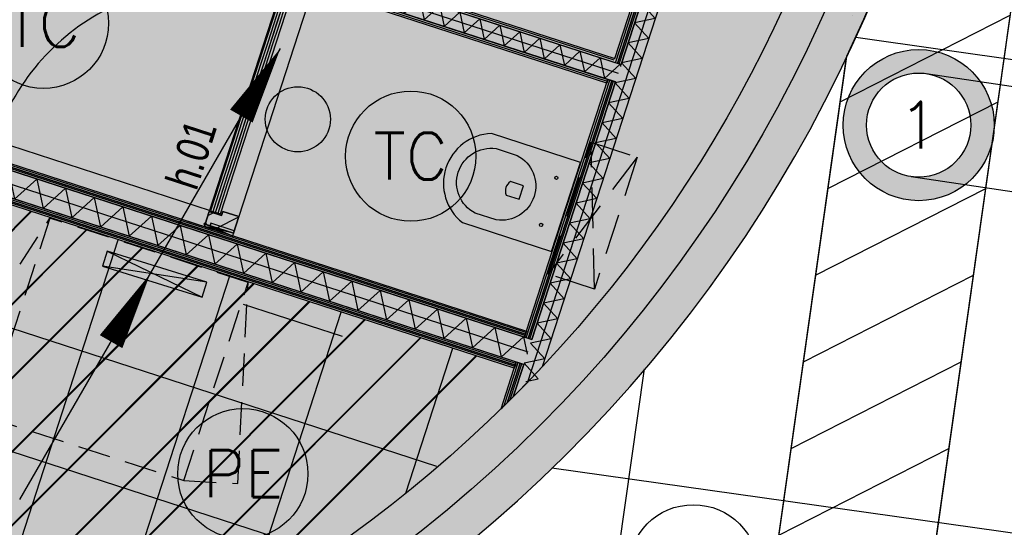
# Model space of a CAD drawing. Header units: millimetres. Extents: x -4107 to 114693, y -37499 to 54671.
# Tile 59 of 156: x 76749 to 80529, y -14909 to -12960. Entities that reach past the tile are written whole.
import ezdxf
from ezdxf.enums import TextEntityAlignment as Align

# ---------------------------------------------------------------- set-up
doc = ezdxf.new("R2010")
doc.units = ezdxf.units.MM
doc.header["$LTSCALE"] = 50
for name, pattern in [('XREF_06_Vloergoot installaties$0$E_GOOT5', [10, 8, -2]), ('XREF_06_werkset$0$B0702', [4.6875, 3.125, -1.5625]), ('XREF_06_werkset$0$B0704', [3.75, 2.5, -1.25])]:
    doc.linetypes.add(name, pattern=pattern)
for name, color, linetype in [('FOK_ BRANDSLANGHASPELS', 2, 'Continuous'), ('FOK_22_BINNENWANDEN', 2, 'Continuous'), ('FOK_28_CONSTRUCTIES', 4, 'Continuous'), ('XREF_06_PLAFOND$0$AA45----_PLAFONDAFW', 1, 'Continuous'), ('XREF_06_PLAFOND$0$AI45----_PLAFONDAFW', 2, 'Continuous'), ('XREF_06_verlichting$0$EL6311--', 3, 'Continuous'), ('XREF_06_Vloergoot installaties$0$EL6131--_LB', 3, 'Continuous'), ('XREF_06_Vloergoot installaties$0$EL6131--_VG', 3, 'Continuous'), ('XREF_06_Vloergoot installaties$0$EL6222--', 3, 'Continuous'), ('XREF_06_Vloergoot installaties$0$EM6131--', 1, 'Continuous'), ('XREF_06_werkset$0$AA$1A---_ALGEMEEN', 242, 'Continuous'), ('XREF_06_werkset$0$AA21K---_ISOLATIE', 242, 'Continuous'), ('XREF_06_werkset$0$AA28E---_TPGBETON', 242, 'Continuous'), ('XREF_06_werkset$0$AA31XI4-_MULTIPLEX', 242, 'Continuous'), ('XREF_06_werkset$0$AA32XI1-_NAALDHOUT', 242, 'Continuous'), ('XREF_06_werkset$0$AB31XI--_HOUT', 7, 'Continuous'), ('XREF_06_werkset$0$AI32XI1-_NAALDHOUT', 242, 'Continuous'), ('XREF_06_werkset$0$AI74----_INRSANITAIR', 1, 'Continuous'), ('XREF_06_werkset$0$AL$8A---_ABT-HULP', 241, 'Continuous'), ('XREF_06_werkset$0$AL21K---_ISOLATIE', 1, 'Continuous'), ('XREF_06_werkset$0$AL22RF7-_GIPSKARTON', 1, 'Continuous'), ('XREF_06_werkset$0$AL28E---_TPGBETON', 4, 'Continuous'), ('XREF_06_werkset$0$AL31XI4-_MULTIPLEX', 2, 'Continuous'), ('XREF_06_werkset$0$AL32XI1-_NAALDHOUT', 2, 'Continuous'), ('XREF_06_werkset$0$AL86----_INVOPBERG', 1, 'Continuous'), ('XREF_06_werkset$0$AV32XI1-_NAALDHOUT', 1, 'Continuous'), ('XREF_06_werkset$0$AZ21K---_ISOLATIE', 1, 'Continuous'), ('XREF_06_werkset$0$AZ22RF7-_GIPSKARTON', 1, 'Continuous'), ('XREF_06_werkset$0$AZ28E---_TPGBETON', 4, 'Continuous'), ('XREF_06_werkset$0$AZ31XI4-_MULTIPLEX', 2, 'Continuous')]:
    doc.layers.add(name, color=color, linetype=linetype)
doc.styles.add('XREF_06_verlichting$0$BURO-018', font='simplex.shx', dxfattribs={"height": 180})
doc.styles.add('XREF_06_Vloergoot installaties$0$BURO-018', font='simplex.shx', dxfattribs={"height": 180})
doc.styles.add('XREF_06_werkset$0$02_50', font='ABTPR.SHX', dxfattribs={"width": 0.8, "height": 125})

# ---------------------------------------------------------------- blocks, each defined once
blk = doc.blocks.new('XREF_06_Vloergoot installaties$0$E00415')
at = {"linetype": 'Continuous'}
h = blk.add_hatch(color=0, dxfattribs=at)
edge = h.paths.add_edge_path()
edge.add_arc((0, 0), 2.9, 0, 360)
edge = h.paths.add_edge_path(flags=16)
edge.add_arc((0, 0), 2, 0, 360)
at = {"color": 0, "linetype": 'Continuous'}
for radius in [2.9, 2]:
    blk.add_circle((0, 0), radius, dxfattribs=at)
at = {"color": 0, "linetype": 'Continuous', "style": 'XREF_06_Vloergoot installaties$0$BURO-018'}
for tag, p in [('E_GKAST', (0, 8)), ('E_GROEP', (0, 5)), ('E_SGROEP', (4.5, 5))]:
    blk.add_attdef(tag, text='', height=1.8, dxfattribs=at).set_placement(p, align=Align.MIDDLE)
at = {"color": 0, "linetype": 'Continuous', "style": 'XREF_06_Vloergoot installaties$0$BURO-018', "flags": 1}
for tag, p in [('E_VERMCODE', (13, 5)), ('E_MATCODE', (0, 0))]:
    blk.add_attdef(tag, text='', height=1.8, dxfattribs=at).set_placement(p, align=Align.MIDDLE)
blk = doc.blocks.new('XREF_06_Vloergoot installaties$0$E00112')
at = {"color": 0, "linetype": 'Continuous'}
for p, q in [((0, 1), (-1, 1)), ((-1, 1), (-1, 0)), ((-1, 0), (0, 1)), ((-1, 1), (0, 0)), ((0, 0), (0, 1)), ((-1, 0), (0, 0))]:
    blk.add_line(p, q, dxfattribs=at)
blk = doc.blocks.new('XREF_06_Vloergoot installaties$0$E00107')
at = {"color": 0, "linetype": 'Continuous'}
blk.add_line((-5, -8.66), (5, 8.66), dxfattribs=at)
for points in [[(5, 8.66, 0, 1, 0), (3.5, 6.062, 1, 1, 0)], [(0, 0, 0, 1, 0), (-1.5, -2.598, 1, 1, 0)]]:
    blk.add_lwpolyline(points, format="xyseb", dxfattribs=at)
blk = doc.blocks.new('XREF_06_Vloergoot installaties')
at = {"layer": 'XREF_06_Vloergoot installaties$0$EM6131--'}
h = blk.add_hatch(dxfattribs=at)
h.set_pattern_fill('JIS_LC_20', color=1, scale=10, style=0)
h.set_pattern_definition([(45, (-7e-12, -36464.68), (-141.42136, 141.42136), []), (45, (4, -36464.68), (-141.42136, 141.42136), [])])
h.paths.add_polyline_path([(75840.2, -13385.4), (78644.7, -14295.6), (78611.7, -14397.4), (78135.6, -14846.6), (77257.1, -15391.4), (76285.8, -15750.2), (75263.5, -15907.4), (75025.5, -15895.8)])
at = {"layer": 'XREF_06_Vloergoot installaties$0$EL6131--_VG', "linetype": 'XREF_06_Vloergoot installaties$0$E_GOOT5'}
for p, q in [((80229.4, -13167.2), (86170.8, -14045.9)), ((80170.9, -13562.8), (86112.3, -14441.6))]:
    blk.add_line(p, q, dxfattribs=at)
at = {"layer": 'XREF_06_Vloergoot installaties$0$EL6131--_LB', "xscale": 59.99999999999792, "yscale": 400, "zscale": 60, "rotation": 252.6430956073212}
blk.add_blockref('XREF_06_Vloergoot installaties$0$E00112', (77067.4, -13906), dxfattribs=at)
at = {"layer": 'XREF_06_Vloergoot installaties$0$EL6222--'}
ref = blk.add_blockref('XREF_06_Vloergoot installaties$0$E00415', (80200.2, -13365), dxfattribs=dict(at, xscale=99.99999999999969, yscale=100, zscale=100, rotation=352.2551880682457))
ref.add_attrib('E_GROEP', '1', dxfattribs={"layer": '0', "color": 1, "linetype": 'Continuous', "height": 180, "style": 'XREF_06_Vloergoot installaties$0$BURO-018'}).set_placement((80200.2, -13365), align=Align.MIDDLE)
at = {"layer": 'XREF_06_Vloergoot installaties$0$EM6131--', "xscale": 100, "yscale": 100, "zscale": 100}
blk.add_blockref('XREF_06_Vloergoot installaties$0$E00107', (77250, -13936.4), dxfattribs=at)
blk = doc.blocks.new('XREF_06_PLAFOND')
at = {"layer": 'XREF_06_PLAFOND$0$AA45----_PLAFONDAFW'}
h = blk.add_hatch(dxfattribs=at)
h.set_pattern_fill('ANSI31', color=256, scale=2200, angle=342.02, style=0)
h.set_pattern_definition([(27.02, (0, 0), (-124.9329, 244.9832), [])])
edge = h.paths.add_edge_path()
edge.add_line((79923.5, -13101.3), (78281.7, -24695.4))
edge.add_line((78281.7, -24695.4), (78861, -24883.4))
edge.add_line((78861, -24883.4), (85620.2, 22847.5))
edge.add_line((85620.2, 22847.5), (85032.2, 22974.7))
edge.add_line((85032.2, 22974.7), (80378, -9891.4))
edge.add_arc((75004.2, -10767.6), 5444.8, -25.3802, 9.2602, ccw=False)
at = {"layer": 'XREF_06_PLAFOND$0$AI45----_PLAFONDAFW'}
h = blk.add_hatch(dxfattribs=at)
h.set_pattern_fill('_USER,_O', color=256, scale=1800, pattern_type=0)
h.set_pattern_definition([(351.94, (60508.5, -17546.5), (252.38, 1782.22), [])])
edge = h.paths.add_edge_path(flags=16)
edge.add_arc((41622.2, 26897.4), 5449.9, 0, 180)
edge.add_arc((41622.2, 26897.4), 5449.9, 180, 360)
h.paths.add_polyline_path([(49833.5, 30277.3), (51633.5, 30277.3), (51633.5, 27677.3), (49833.5, 27677.3)], flags=16)
edge = h.paths.add_edge_path(flags=16)
edge.add_arc((86127.3, 26613.5), 3800, 0, 180)
edge.add_arc((86127.3, 26613.5), 3800, 180, 360)
edge = h.paths.add_edge_path(flags=16)
edge.add_arc((74998.8, -10766.8), 5450, 0, 180)
edge.add_arc((74998.8, -10766.8), 5450, 180, 360)
edge = h.paths.add_edge_path()
edge.add_arc((59888.1, 10791.1), 9323.9, 341.24236, 446.62909)
edge.add_line((60436.4, 20098.9), (31243.3, 21827.8))
edge.add_line((31243.3, 21827.8), (28955.1, 21950.5))
edge.add_line((28955.1, 21950.5), (30807, 36094.7))
edge.add_line((30807, 36094.7), (95373.9, 36094.7))
edge.add_line((95373.9, 36094.7), (86392.8, -27327.7))
edge.add_line((86392.8, -27327.7), (59702.3, -18665.8))
edge.add_line((59702.3, -18665.8), (68716.8, 7792.9))
h = blk.add_hatch(dxfattribs=at)
h.set_pattern_fill('_USER,_O', color=256, scale=600, angle=90, pattern_type=0)
h.set_pattern_definition([(81.94, (95317.84, 35698.9), (-594.073, 84.126), [])])
edge = h.paths.add_edge_path(flags=16)
edge.add_arc((86127.3, 26613.5), 3800, 0, 360)
edge = h.paths.add_edge_path(flags=16)
edge.add_arc((74998.8, -10766.8), 5450, 0, 360)
edge = h.paths.add_edge_path(flags=16)
edge.add_arc((41622.2, 26897.4), 5449.9, 0, 360)
h.paths.add_polyline_path([(49933.5, 30177.3), (51533.5, 30177.3), (51533.5, 27777.3), (49933.5, 27777.3)], flags=16)
edge = h.paths.add_edge_path()
edge.add_arc((59888.1, 10791.1), 9323.9, 341.24236, 446.62909)
edge.add_line((60436.4, 20098.9), (31243.3, 21827.8))
edge.add_line((31243.3, 21827.8), (28955.1, 21950.5))
edge.add_line((28955.1, 21950.5), (30807, 36094.7))
edge.add_line((30807, 36094.7), (95373.9, 36094.7))
edge.add_line((95373.9, 36094.7), (86392.8, -27327.7))
edge.add_line((86392.8, -27327.7), (59702.3, -18665.8))
edge.add_line((59702.3, -18665.8), (68716.8, 7792.9))
at = {"layer": 'XREF_06_PLAFOND$0$AA45----_PLAFONDAFW'}
blk.add_lwpolyline([(79923.5, -13101.3), (78281.7, -24695.4), (78861, -24883.4), (85620.2, 22847.5), (85032.2, 22974.7), (80378, -9891.4, -0.152309)], format="xyb", close=True, dxfattribs=at)
blk = doc.blocks.new('XREF_06_verlichting$0$1115B3A')
at = {"color": 0, "linetype": 'Continuous'}
blk.add_circle((0, 0), 2.5, dxfattribs=at)
at = {"color": 0, "linetype": 'Continuous', "style": 'XREF_06_verlichting$0$BURO-018'}
for tag, p in [('E_GKAST', (0, 8)), ('E_GROEP', (0, 5)), ('E_SGROEP', (4.5, 5)), ('E_ARMCODE', (0, 0)), ('E_SLET', (4.5, -1))]:
    blk.add_attdef(tag, text='', height=1.8, dxfattribs=at).set_placement(p, align=Align.MIDDLE)
blk = doc.blocks.new('XREF_06_verlichting$0$E00411')
at = {"color": 0, "linetype": 'Continuous'}
blk.add_circle((0, 0), 1.25, dxfattribs=at)
for points in [[(-2.892, 2.396), (-2.396, 2.892), (-1.237, 1.237)], [(2.396, 2.892), (2.892, 2.396), (1.237, 1.237)], [(-2.396, -2.892), (-2.892, -2.396), (-1.237, -1.237)], [(2.892, -2.396), (2.396, -2.892), (1.237, -1.237)]]:
    blk.add_solid(points, dxfattribs=at)
at = {"color": 0, "linetype": 'Continuous', "style": 'XREF_06_verlichting$0$BURO-018'}
for tag, p in [('E_SLET1', (0, 4.642)), ('E_GROEP', (0, 0)), ('E_GKAST', (0, 0))]:
    blk.add_attdef(tag, text='', height=1.8, dxfattribs=at).set_placement(p, align=Align.MIDDLE)
at = {"color": 0, "linetype": 'Continuous', "style": 'XREF_06_verlichting$0$BURO-018', "flags": 1}
for tag in ['E_MATCODE', 'E_SGROEP']:
    blk.add_attdef(tag, text='', height=1.8, dxfattribs=at).set_placement((0, 0), align=Align.MIDDLE)
blk = doc.blocks.new('XREF_06_verlichting$0$1115B61240')
at = {"color": 0}
for p, q in [((-6.2, 2), (-6.2, -2)), ((6.2, 2), (6.2, -2))]:
    blk.add_line(p, q, dxfattribs=at)
at = {"color": 0, "linetype": 'Continuous'}
blk.add_circle((0, 0), 2.5, dxfattribs=at)
at = {"color": 0}
for points in [[(-2.5, 0.75), (-6.2, 0.75), (-2.5, -0.75), (-6.2, -0.75)], [(2.5, 0.75), (6.2, 0.75), (2.5, -0.75), (6.2, -0.75)]]:
    blk.add_solid(points, dxfattribs=at)
at = {"color": 0, "linetype": 'Continuous', "style": 'XREF_06_verlichting$0$BURO-018'}
for tag, p in [('E_GKAST', (0, 8)), ('E_GROEP', (0, 5)), ('E_SGROEP', (4.5, 5)), ('E_ARMCODE', (0, 0)), ('E_SLET', (4.5, -3))]:
    blk.add_attdef(tag, text='', height=1.8, dxfattribs=at).set_placement(p, align=Align.MIDDLE)
blk = doc.blocks.new('XREF_06_verlichting')
at = {"layer": 'XREF_06_verlichting$0$EL6311--'}
ref = blk.add_blockref('XREF_06_verlichting$0$1115B3A', (76840.3, -12974.1), dxfattribs=dict(at, xscale=100, yscale=100, zscale=100))
ref.add_attrib('E_ARMCODE', 'TC', dxfattribs={"layer": '0', "color": 1, "linetype": 'Continuous', "height": 180, "style": 'XREF_06_verlichting$0$BURO-018'}).set_placement((76840.3, -12974.1), align=Align.MIDDLE)
at = {"layer": 'XREF_06_verlichting$0$EL6311--', "xscale": 100.000000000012, "yscale": 100, "zscale": 100, "rotation": 343.6727703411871}
blk.add_blockref('XREF_06_verlichting$0$E00411', (77816.8, -13342.7), dxfattribs=at)
at = {"layer": 'XREF_06_verlichting$0$EL6311--'}
ref = blk.add_blockref('XREF_06_verlichting$0$1115B3A', (78250.4, -13484.2), dxfattribs=dict(at, xscale=100, yscale=100, zscale=100))
ref.add_attrib('E_ARMCODE', 'TC', dxfattribs={"layer": '0', "color": 1, "linetype": 'Continuous', "height": 180, "style": 'XREF_06_verlichting$0$BURO-018'}).set_placement((78250.4, -13484.2), align=Align.MIDDLE)
ref = blk.add_blockref('XREF_06_verlichting$0$1115B61240', (77605.9, -14703.2), dxfattribs=dict(at, xscale=100.0000000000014, yscale=100, zscale=100, rotation=72.02000000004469))
ref.add_attrib('E_ARMCODE', 'PE', dxfattribs={"layer": '0', "color": 1, "linetype": 'Continuous', "height": 180, "style": 'XREF_06_verlichting$0$BURO-018'}).set_placement((77605.9, -14703.2), align=Align.MIDDLE)
ref = blk.add_blockref('XREF_06_verlichting$0$1115B3A', (79335.2, -15072.3), dxfattribs=dict(at, xscale=100, yscale=100, zscale=100))
ref.add_attrib('E_ARMCODE', 'BB', dxfattribs={"layer": '0', "color": 1, "linetype": 'Continuous', "height": 180, "style": 'XREF_06_verlichting$0$BURO-018'}).set_placement((79335.2, -15072.3), align=Align.MIDDLE)
blk = doc.blocks.new('XREF_06_werkset$0$V-H-86-001_B09145W02')
at = {"layer": 'XREF_06_werkset$0$AL86----_INVOPBERG', "color": 1, "linetype": 'XREF_06_werkset$0$B0704'}
for p, q in [((-800, 800), (-746.4, 1000)), ((-746.4, 1000), (0, 800)), ((-800, 800), (-800, 0)), ((0, 800), (-800, 800)), ((0, 0), (0, 800)), ((-800, 0), (0, 0)), ((-800, 0), (-746.4, -200)), ((-746.4, -200), (0, 0))]:
    blk.add_line(p, q, dxfattribs=at)
blk = doc.blocks.new('*U981')
at = {"layer": 'XREF_06_werkset$0$AA28E---_TPGBETON'}
blk.add_hatch(color=254, dxfattribs=at).paths.add_polyline_path([(15763.6, 62068.3, -0.6895), (12013.6, 53201.8), (11793.6, 53214.6, -0.298725), (7330.4, 56678.3), (7260.5, 56898.3, -0.143683), (7260.5, 59798.3), (7014.3, 60018.3, 1.806671), (15967.6, 62288.3)])
h = blk.add_hatch(dxfattribs=at)
h.set_pattern_fill('AR-CONC', color=1, scale=59.4, style=0)
h.set_pattern_definition([(50, (0, 0), (426.0525, -37.2748), [44.55, -490.05]), (355, (0, 0), (-82.4183, 446.802), [35.64, -392.04]), (100.4514, (35.5, -3.1), (343.6346, 409.527), [37.8617, -416.4784]), (46.1842, (0, 118.8), (633.941, -98.3183), [66.825, -735.075]), (96.6356, (52.8, 110.6), (555.1896, 578.626), [56.7925, -624.7175]), (351.1842, (0, 118.8), (555.189, 578.6264), [53.46, -588.06]), (21, (59.4, 89.1), (354.5628, -239.1556), [44.55, -490.05]), (326, (59.4, 89.1), (144.5293, 430.739), [35.64, -392.04]), (71.4514, (88.95, 69.17), (499.0922, 191.583), [37.8617, -416.4784]), (37.5, (0, 0), (7.22295, 197.73895), [0, -387.288, 0, -397.98, 0, -393.525]), (7.5, (0, 0), (156.2633, 234.28056), [0, -226.908, 0, -378.378, 0, -149.985]), (327.5, (-132.46, 0), (317.09053, -13.3976), [0, -148.5, 0, -463.32, 0, -614.79]), (317.5, (-191.86, 0), (346.4126, 59.4624), [0, -193.05, 0, -307.692, 0, -436.59])])
h.paths.add_polyline_path([(15763.6, 62068.3, -0.6895), (12013.6, 53201.8), (11793.6, 53214.6, -0.298725), (7330.4, 56678.3), (7260.5, 56898.3, -0.143683), (7260.5, 59798.3), (7014.3, 60018.3, 1.806671), (15967.6, 62288.3)])
at = {"layer": 'XREF_06_werkset$0$AL28E---_TPGBETON'}
for points in [[(7014.3, 60018.3, 1.806671), (15967.6, 62288.3)], [(15763.6, 62068.3, -0.6895), (12013.6, 53201.8)]]:
    blk.add_lwpolyline(points, format="xyb", dxfattribs=at)
at = {"layer": 'XREF_06_werkset$0$AZ28E---_TPGBETON'}
blk.add_lwpolyline([(15865.6, 62178.3, -1.792795), (7136.9, 59908.3)], format="xyb", dxfattribs=at)
blk = doc.blocks.new('XREF_06_werkset$0$ARC1540')
at = {"color": 0, "linetype": 'ByBlock'}
for p, q in [((-40, 10), (40, 10)), ((-40, 0), (40, 0)), ((-40, -10), (40, -10))]:
    blk.add_line(p, q, dxfattribs=at)
blk = doc.blocks.new('*U800')
at = {"layer": 'XREF_06_werkset$0$AA31XI4-_MULTIPLEX'}
for p, q in [((457869.8, -54841.3), (457908.8, -54841.3)), ((458708.8, -54841.3), (458739.8, -54841.3)), ((457869.8, -54851.3), (457908.8, -54851.3)), ((457869.8, -54861.3), (457908.8, -54861.3)), ((458708.8, -54851.3), (458739.8, -54851.3)), ((458708.8, -54861.3), (458739.8, -54861.3))]:
    blk.add_line(p, q, dxfattribs=at)
at = {"layer": 'XREF_06_werkset$0$AL31XI4-_MULTIPLEX'}
blk.add_lwpolyline([(458739.8, -54871.3), (457869.8, -54871.3), (457869.8, -54831.3), (458739.8, -54831.3), (458739.8, -54871.3)], dxfattribs=at)
at = {"layer": 'XREF_06_werkset$0$AZ31XI4-_MULTIPLEX'}
blk.add_lwpolyline([(457869.8, -54851.3), (458739.8, -54851.3)], dxfattribs=at)
at = {"layer": 'XREF_06_werkset$0$AA31XI4-_MULTIPLEX'}
for p in [(457948.8, -54851.3), (458028.8, -54851.3), (458108.8, -54851.3), (458188.8, -54851.3), (458268.8, -54851.3), (458348.8, -54851.3), (458428.8, -54851.3), (458508.8, -54851.3), (458588.8, -54851.3), (458668.8, -54851.3)]:
    blk.add_blockref('XREF_06_werkset$0$ARC1540', p, dxfattribs=at)
blk = doc.blocks.new('XREF_06_werkset$0$V-H-39X005X_B09145W02')
at = {"layer": 'XREF_06_werkset$0$AA32XI1-_NAALDHOUT'}
h = blk.add_hatch(dxfattribs=at)
h.set_pattern_fill('NAALD', color=256, scale=528, style=0)
h.set_pattern_definition([(315, (-5, 64), (-41.07, -41.07), [])])
h.paths.add_polyline_path([(-5, 64), (-5, 44), (-5, -50), (62, -50), (62, 15), (45, 15), (45, 64)])
h = blk.add_hatch(dxfattribs=at)
h.set_pattern_fill('NAALD', color=256, scale=528, style=0)
h.set_pattern_definition([(315, (908, 64), (-41.07, -41.07), [])])
h.paths.add_polyline_path([(975, 64), (975, 44), (975, -50), (908, -50), (908, 15), (925, 15), (925, 64)])
at = {"layer": 'XREF_06_werkset$0$AI32XI1-_NAALDHOUT'}
blk.add_lwpolyline([(50, 60), (50, 930)], dxfattribs=at)
blk.add_arc((50, 60), 870, 0, 90, dxfattribs=at)
at = {"layer": 'XREF_06_werkset$0$AL$8A---_ABT-HULP'}
for points in [[(-15, 132), (-15, -118)], [(985, 132), (985, -118)], [(-5, 64), (-15, -50)], [(-5, -50), (-15, 64)], [(975, -50), (985, 64)], [(985, -50), (975, 64)]]:
    blk.add_lwpolyline(points, dxfattribs=at)
for points in [[(-5, -50), (-15, -50), (-15, 64), (-5, 64)], [(-5, 64), (45, 64), (45, 15), (62, 15), (62, -50), (-5, -50)], [(-5, -50), (5, -50), (5, 44), (-5, 44)], [(975, 64), (925, 64), (925, 15), (908, 15), (908, -50), (975, -50)], [(975, -50), (965, -50), (965, 44), (975, 44)], [(975, -50), (985, -50), (985, 64), (975, 64)]]:
    blk.add_lwpolyline(points, close=True, dxfattribs=at)
blk.add_circle((-5, 64), 4, dxfattribs=at)
at = {"layer": 'XREF_06_werkset$0$AL32XI1-_NAALDHOUT'}
for points in [[(-5, 64), (-5, 44), (-5, 44), (-5, -50), (62, -50), (62, 15), (45, 15), (45, 64)], [(975, 64), (975, 44), (975, 44), (975, -50), (908, -50), (908, 15), (925, 15), (925, 64)]]:
    blk.add_lwpolyline(points, close=True, dxfattribs=at)
at = {"layer": 'XREF_06_werkset$0$AV32XI1-_NAALDHOUT'}
for points in [[(925, 64), (45, 64)], [(908, -50), (62, -50)]]:
    blk.add_lwpolyline(points, dxfattribs=at)
at = {"xscale": -1, "rotation": 180}
blk.add_blockref('*U800', (-457819.7891, -54811.2909), dxfattribs=at)
at = {"layer": 'XREF_06_werkset$0$AB31XI--_HOUT', "color": 7, "style": 'XREF_06_werkset$0$02_50', "width": 0.8}
blk.add_attdef('MERK', (102.8361, -259.5503), '', height=125, dxfattribs=at)
blk = doc.blocks.new('*U899')
at = {"layer": 'XREF_06_werkset$0$AL22RF7-_GIPSKARTON'}
blk.add_lwpolyline([(55523.7, -86775.3), (58328.2, -87685.5), (58324.3, -87697.3), (55519.8, -86787.2), (55523.7, -86775.3)], dxfattribs=at)
at = {"layer": 'XREF_06_werkset$0$AZ22RF7-_GIPSKARTON'}
blk.add_lwpolyline([(58326.2, -87691.4), (55521.7, -86781.2)], dxfattribs=at)
blk = doc.blocks.new('*U900')
at = {"layer": 'XREF_06_werkset$0$AL22RF7-_GIPSKARTON'}
blk.add_lwpolyline([(55527.5, -86763.4), (58332, -87673.6), (58328.2, -87685.5), (55523.7, -86775.3), (55527.5, -86763.4)], dxfattribs=at)
at = {"layer": 'XREF_06_werkset$0$AZ22RF7-_GIPSKARTON'}
blk.add_lwpolyline([(58330.1, -87679.5), (55525.6, -86769.3)], dxfattribs=at)
blk = doc.blocks.new('*U901')
at = {"layer": 'XREF_06_werkset$0$AL22RF7-_GIPSKARTON'}
blk.add_lwpolyline([(55566.1, -86644.5), (58370.6, -87554.7), (58366.8, -87566.6), (55562.2, -86656.4), (55566.1, -86644.5)], dxfattribs=at)
at = {"layer": 'XREF_06_werkset$0$AZ22RF7-_GIPSKARTON'}
blk.add_lwpolyline([(58368.7, -87560.6), (55564.2, -86650.4)], dxfattribs=at)
blk = doc.blocks.new('*U945')
at = {"layer": 'XREF_06_werkset$0$AL22RF7-_GIPSKARTON'}
for points in [[(-326096.4, -39933.1), (-327224, -39567.1), (-327219.4, -39552.9)], [(-327219.4, -39552.9), (-326091.7, -39918.8)]]:
    blk.add_lwpolyline(points, dxfattribs=at)
at = {"layer": 'XREF_06_werkset$0$AZ22RF7-_GIPSKARTON'}
blk.add_lwpolyline([(-326094.1, -39925.9), (-327221.7, -39560)], dxfattribs=at)
blk = doc.blocks.new('XREF_06_werkset$0$ARC870')
at = {"color": 0}
for q in [(-40.4, -35), (40.4, -35)]:
    blk.add_line((0, 35), q, dxfattribs=at)
blk = doc.blocks.new('*U952')
at = {"layer": 'XREF_06_werkset$0$AA21K---_ISOLATIE'}
for p, q in [((-43562.3, 41103.1), (-43522.9, 41034.9)), ((-42391.3, 41034.9), (-42350.9, 41104.9)), ((-42350.9, 41104.9), (-42346.8, 41097.8))]:
    blk.add_line(p, q, dxfattribs=at)
at = {"layer": 'XREF_06_werkset$0$AL21K---_ISOLATIE'}
blk.add_lwpolyline([(-42346.8, 41034.9), (-43562.3, 41034.9), (-43562.3, 41104.9), (-42346.8, 41104.9)], dxfattribs=at)
at = {"layer": 'XREF_06_werkset$0$AZ21K---_ISOLATIE'}
blk.add_lwpolyline([(-43562.3, 41069.9), (-42346.8, 41069.9)], dxfattribs=at)
at = {"layer": 'XREF_06_werkset$0$AA21K---_ISOLATIE'}
for p in [(-43482.5, 41069.9), (-43401.6, 41069.9), (-43320.8, 41069.9), (-43240, 41069.9), (-43159.1, 41069.9), (-43078.3, 41069.9), (-42997.5, 41069.9), (-42916.7, 41069.9), (-42835.8, 41069.9), (-42755, 41069.9), (-42674.2, 41069.9), (-42593.3, 41069.9), (-42512.5, 41069.9), (-42431.7, 41069.9)]:
    blk.add_blockref('XREF_06_werkset$0$ARC870', p, dxfattribs=at)
blk = doc.blocks.new('*U962')
at = {"layer": 'XREF_06_werkset$0$AL22RF7-_GIPSKARTON'}
blk.add_lwpolyline([(-45325.3, 40007.4), (-42376.8, 40007.4), (-42376.8, 39994.9), (-45325.3, 39994.9), (-45325.3, 40007.4)], dxfattribs=at)
at = {"layer": 'XREF_06_werkset$0$AZ22RF7-_GIPSKARTON'}
blk.add_lwpolyline([(-42376.8, 40001.1), (-45325.3, 40001.1)], dxfattribs=at)
blk = doc.blocks.new('*U963')
at = {"layer": 'XREF_06_werkset$0$AL22RF7-_GIPSKARTON'}
blk.add_lwpolyline([(-42346.8, 42134.9), (-42346.8, 41104.9), (-42361.8, 41104.9), (-42361.8, 42134.9), (-42346.8, 42134.9)], dxfattribs=at)
at = {"layer": 'XREF_06_werkset$0$AZ22RF7-_GIPSKARTON'}
blk.add_lwpolyline([(-42354.3, 41104.9), (-42354.3, 42134.9)], dxfattribs=at)
blk = doc.blocks.new('*U966')
at = {"layer": 'XREF_06_werkset$0$AL22RF7-_GIPSKARTON'}
for points in [[(-42361.8, 42134.9), (-42361.8, 41104.9), (-42376.8, 41104.9)], [(-42376.8, 42134.9), (-42361.8, 42134.9)], [(-42376.8, 41119.9), (-42376.8, 42119.9)]]:
    blk.add_lwpolyline(points, dxfattribs=at)
at = {"layer": 'XREF_06_werkset$0$AZ22RF7-_GIPSKARTON'}
blk.add_lwpolyline([(-42369.3, 41104.9), (-42369.3, 42134.9)], dxfattribs=at)
blk = doc.blocks.new('*U968')
at = {"layer": 'XREF_06_werkset$0$AL22RF7-_GIPSKARTON'}
blk.add_lwpolyline([(-42346.8, 39894.9), (-42346.8, 39764.4, -0.001807), (-42361.8, 39735.1), (-42361.8, 39894.9), (-42346.8, 39894.9)], format="xyb", dxfattribs=at)
at = {"layer": 'XREF_06_werkset$0$AZ22RF7-_GIPSKARTON'}
blk.add_lwpolyline([(-42354.3, 39750.9), (-42354.3, 39894.9)], dxfattribs=at)
blk = doc.blocks.new('*U969')
at = {"layer": 'XREF_06_werkset$0$AL22RF7-_GIPSKARTON'}
blk.add_lwpolyline([(-43562.3, 41034.9), (-42376.8, 41034.9), (-42376.8, 41019.9), (-43562.3, 41019.9), (-43562.3, 41034.9)], dxfattribs=at)
at = {"layer": 'XREF_06_werkset$0$AZ22RF7-_GIPSKARTON'}
blk.add_lwpolyline([(-42376.8, 41027.4), (-43562.3, 41027.4)], dxfattribs=at)
blk = doc.blocks.new('*U973')
at = {"layer": 'XREF_06_werkset$0$AA21K---_ISOLATIE'}
for p in [(-42346.8, 39899.5), (-42319.3, 39834.5)]:
    blk.add_line(p, (-42276.8, 39859), dxfattribs=at)
at = {"layer": 'XREF_06_werkset$0$AL21K---_ISOLATIE'}
blk.add_lwpolyline([(-42338.9, 44419.9, -0.006795), (-42276.8, 44292.4), (-42276.8, 39907.4, -0.007526), (-42346.8, 39764.4)], format="xyb", dxfattribs=at)
for points in [[(-42346.8, 41104.9), (-42346.8, 42134.9)], [(-42346.8, 39994.9), (-42346.8, 41034.9)], [(-42346.8, 39764.4), (-42346.8, 39894.9)]]:
    blk.add_lwpolyline(points, dxfattribs=at)
at = {"layer": 'XREF_06_werkset$0$AZ21K---_ISOLATIE'}
blk.add_lwpolyline([(-42311.8, 44384.5), (-42311.8, 39834.5)], dxfattribs=at)
at = {"layer": 'XREF_06_werkset$0$AA21K---_ISOLATIE', "rotation": 270.0000000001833}
for p in [(-42311.8, 41314), (-42311.8, 41233.1), (-42311.8, 41152.3), (-42311.8, 41071.5), (-42311.8, 40990.7), (-42311.8, 40909.8), (-42311.8, 40829), (-42311.8, 40748.2), (-42311.8, 40667.3), (-42311.8, 40586.5), (-42311.8, 40505.7), (-42311.8, 40424.9), (-42311.8, 40344), (-42311.8, 40263.2), (-42311.8, 40182.4), (-42311.8, 40101.5), (-42311.8, 40020.7), (-42311.8, 39939.9)]:
    blk.add_blockref('XREF_06_werkset$0$ARC870', p, dxfattribs=at)
blk = doc.blocks.new('XREF_06_werkset$0$ARC8100')
at = {"color": 0}
for q in [(-57.7, -50), (57.7, -50)]:
    blk.add_line((0, 50), q, dxfattribs=at)
blk = doc.blocks.new('*U974')
at = {"layer": 'XREF_06_werkset$0$AA21K---_ISOLATIE'}
for p, q in [((-45325.3, 39894.9), (-45267.6, 39994.9)), ((-45209.8, 39894.9), (-45267.6, 39994.9)), ((-42438.5, 39894.9), (-42380.8, 39994.9)), ((-42380.8, 39994.9), (-42346.8, 39935.9))]:
    blk.add_line(p, q, dxfattribs=at)
at = {"layer": 'XREF_06_werkset$0$AL21K---_ISOLATIE'}
blk.add_lwpolyline([(-42346.8, 39894.9), (-45325.3, 39894.9), (-45325.3, 39994.9), (-42346.8, 39994.9)], dxfattribs=at)
at = {"layer": 'XREF_06_werkset$0$AZ21K---_ISOLATIE'}
blk.add_lwpolyline([(-45325.3, 39944.9), (-42346.8, 39944.9)], dxfattribs=at)
at = {"layer": 'XREF_06_werkset$0$AA21K---_ISOLATIE'}
for p in [(-45152.1, 39944.9), (-45036.6, 39944.9), (-44921.1, 39944.9), (-44805.7, 39944.9), (-44690.2, 39944.9), (-44574.7, 39944.9), (-44459.3, 39944.9), (-44343.8, 39944.9), (-44228.3, 39944.9), (-44112.9, 39944.9), (-43997.4, 39944.9), (-43881.9, 39944.9), (-43766.4, 39944.9), (-43651, 39944.9), (-43535.5, 39944.9), (-43420, 39944.9), (-43304.6, 39944.9), (-43189.1, 39944.9), (-43073.6, 39944.9), (-42958.2, 39944.9), (-42842.7, 39944.9), (-42727.2, 39944.9), (-42611.7, 39944.9), (-42496.3, 39944.9)]:
    blk.add_blockref('XREF_06_werkset$0$ARC8100', p, dxfattribs=at)
blk = doc.blocks.new('*U972')
at = {"layer": 'XREF_06_werkset$0$AL22RF7-_GIPSKARTON'}
blk.add_lwpolyline([(-42346.8, 41034.9), (-42346.8, 39994.9), (-42361.8, 39994.9), (-42361.8, 41034.9), (-42346.8, 41034.9)], dxfattribs=at)
at = {"layer": 'XREF_06_werkset$0$AZ22RF7-_GIPSKARTON'}
blk.add_lwpolyline([(-42354.3, 39994.9), (-42354.3, 41034.9)], dxfattribs=at)
blk = doc.blocks.new('*U971')
at = {"layer": 'XREF_06_werkset$0$AL22RF7-_GIPSKARTON'}
blk.add_lwpolyline([(-42361.8, 41034.9), (-42361.8, 39994.9), (-42376.8, 39994.9), (-42376.8, 40019.9), (-42376.8, 41034.9), (-42361.8, 41034.9)], dxfattribs=at)
at = {"layer": 'XREF_06_werkset$0$AZ22RF7-_GIPSKARTON'}
blk.add_lwpolyline([(-42369.3, 39994.9), (-42369.3, 41034.9)], dxfattribs=at)
blk = doc.blocks.new('*U970')
at = {"layer": 'XREF_06_werkset$0$AL22RF7-_GIPSKARTON'}
blk.add_lwpolyline([(-42361.8, 39894.9), (-42361.8, 39735.1, -0.001807), (-42376.8, 39705.9), (-42376.8, 39894.9), (-42361.8, 39894.9)], format="xyb", dxfattribs=at)
at = {"layer": 'XREF_06_werkset$0$AZ22RF7-_GIPSKARTON'}
blk.add_lwpolyline([(-42369.3, 39721.6), (-42369.3, 39894.9)], dxfattribs=at)
blk = doc.blocks.new('XREF_06_werkset')
at = {"layer": 'XREF_06_werkset$0$AA$1A---_ALGEMEEN'}
h = blk.add_hatch(dxfattribs=at)
h.set_pattern_fill('PREFAB2', color=253, scale=1125, angle=297.02, style=0)
h.set_pattern_definition([(342.02, (75843.47, -13387.94), (138.91, 428.024), []), (72.02, (75843.47, -13387.94), (-428.024, 138.91), [])])
h.paths.add_polyline_path([(75843.5, -13387.9), (75021.9, -15919.4), (75206.3, -15915.2), (75927.9, -15844.3), (76549.8, -15696.3), (76949.3, -15549), (77770.5, -15124), (78192.8, -14812), (78597.5, -14453.6), (78648, -14298.1)])
at = {"layer": 'XREF_06_werkset$0$AI74----_INRSANITAIR', "linetype": 'XREF_06_werkset$0$B0702'}
for p, q in [((78955.8, -13994.5), (78942.4, -13430.4)), ((79120.1, -13488), (78778.1, -13936.8))]:
    blk.add_line(p, q, dxfattribs=at)
at = {"layer": 'XREF_06_werkset$0$AI74----_INRSANITAIR'}
for points in [[(78448.8, -13739.3), (78791.2, -13850.4), (78902.3, -13508), (78559.9, -13396.9, 0.694662), (78448.8, -13739.3)], [(78578.9, -13729), (78497.6, -13702.6, -0.847405), (78577.9, -13455.3), (78659.2, -13481.7, -0.847405)], [(78616.8, -13633.3), (78667, -13649.5), (78683.8, -13597.7), (78633.6, -13581.4, 0.366784), (78616.8, -13633.3)]]:
    blk.add_lwpolyline(points, format="xyb", close=True, dxfattribs=at)
at = {"layer": 'XREF_06_werkset$0$AI74----_INRSANITAIR', "linetype": 'XREF_06_werkset$0$B0702'}
blk.add_lwpolyline([(78778.1, -13936.8), (78942.4, -13430.4), (79120.1, -13488), (78955.8, -13994.5)], close=True, dxfattribs=at)
at = {"layer": 'XREF_06_werkset$0$AI74----_INRSANITAIR'}
for centre in [(78809.5, -13567.2), (78750.8, -13748)]:
    blk.add_circle(centre, 6.04, dxfattribs=at)
for name, p, rotation in [('*U981', (45381.6, -62501.6), 342.0199999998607), ('*U973', (106648, -65301.9), 342.0199995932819), ('*U966', (106648, -65301.9), 342.0199995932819), ('*U963', (106648, -65301.9), 342.0199995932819), ('*U952', (106648, -65301.9), 342.0199995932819), ('*U969', (106648, -65301.9), 342.0199995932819), ('*U971', (106648, -65301.9), 342.0199995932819), ('*U972', (106648, -65301.9), 342.0199995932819), ('*U962', (106648, -65301.9), 342.0199995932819), ('*U974', (106648, -65301.9), 342.0199995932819), ('XREF_06_werkset$0$V-H-86-001_B09145W02', (77626.2, -13968.9), 72.01999999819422), ('*U970', (106648, -65301.9), 342.0199995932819), ('*U968', (106648, -65301.9), 342.0199995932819)]:
    blk.add_blockref(name, p, dxfattribs=dict(rotation=rotation))
ref = blk.add_blockref('XREF_06_werkset$0$V-H-39X005X_B09145W02', (77523.8, -13759.7), dxfattribs=dict(rotation=72.01999906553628))
ref.add_attrib('MERK', 'h.01', (77427.5, -13620.4), dxfattribs={"layer": 'XREF_06_werkset$0$AB31XI--_HOUT', "color": 7, "height": 125, "rotation": 72.02, "style": 'XREF_06_werkset$0$02_50', "width": 0.8})
for name, p in [('*U945', (405125.6, 26809.7)), ('*U901', (20323.7, 73399.3)), ('*U899', (20323.7, 73399.3)), ('*U900', (20323.7, 73399.3))]:
    blk.add_blockref(name, p)
blk = doc.blocks.new('A$C4D8164B4')
at = {"layer": 'FOK_ BRANDSLANGHASPELS', "color": 2}
blk.add_circle((20000, 20000), 20000, dxfattribs=at)

msp = doc.modelspace()

# ---------------------------------------------------------------- hatches: boundary and pattern name
at = {"layer": 'FOK_28_CONSTRUCTIES'}
h = msp.add_hatch(color=254, dxfattribs=at)
edge = h.paths.add_edge_path()
edge.add_line((71891.8, -6291.5), (72537.9, -6501.2))
edge.add_line((72537.9, -6501.2), (72034.7, -8051.6))
edge.add_line((72034.7, -8051.6), (70579.3, -7579.3))
edge.add_arc((74995.5, -10767.5), 5446.8, 144.1726, 263.9205)
edge.add_arc((75004.1, -10769.6), 5445.6, 263.8277, 388.345)
edge.add_line((79796.9, -8184.1), (72633.7, -5859.4))
edge.add_arc((74995.5, -10767.5), 5446.8, 115.6972, 124.7377)

# ---------------------------------------------------------------- block references
for name in ['XREF_06_werkset', 'XREF_06_PLAFOND', 'XREF_06_PLAFOND', 'XREF_06_Vloergoot installaties', 'XREF_06_Vloergoot installaties']:
    msp.add_blockref(name, (0, 0))
at = {"layer": 'FOK_22_BINNENWANDEN'}
msp.add_blockref('XREF_06_verlichting', (0, 0), dxfattribs=at)
at = {"layer": 'FOK_22_BINNENWANDEN', "color": 5}
for p in [(62903.1, -17201.9), (58068.5, -37498.6)]:
    msp.add_blockref('A$C4D8164B4', p, dxfattribs=at)

doc.saveas('drawing.dxf')
